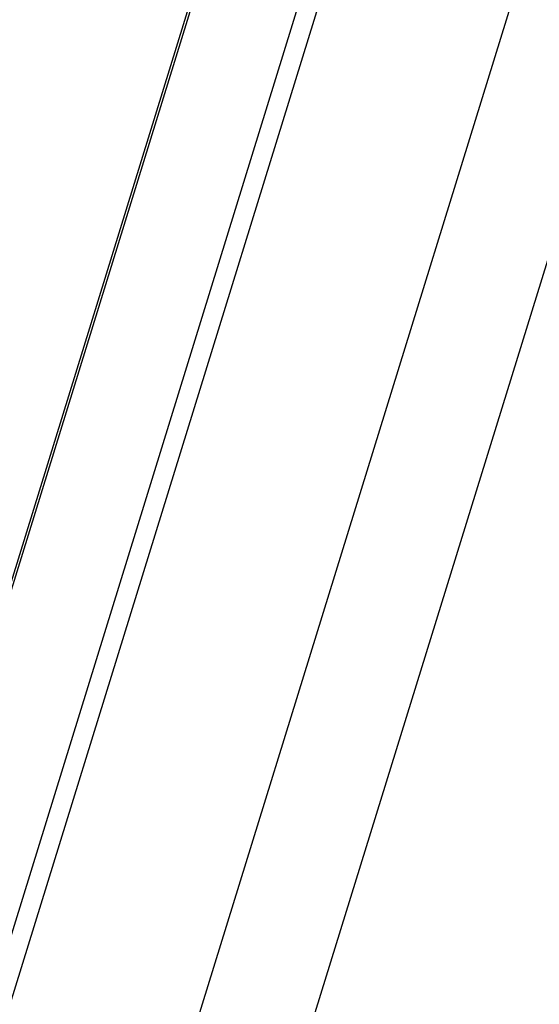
# Model space of a CAD drawing. Header units: inches. Extents: x 0 to 22, y 0 to 17.
# Tile 68 of 71: x 16.307 to 16.557, y 14.622 to 15.095. Entities that reach past the tile are written whole.
import ezdxf

# ---------------------------------------------------------------- set-up
doc = ezdxf.new("R2010")
doc.units = ezdxf.units.IN
doc.header["$LTSCALE"] = 1.21
doc.header["$MEASUREMENT"] = 0
doc.layers.get('0').update_dxf_attribs({"linetype": 'CONTINUOUS'})

msp = doc.modelspace()

# ---------------------------------------------------------------- linework, layer by layer
at = {"color": 9, "linetype": 'CONTINUOUS'}
for p, q in [((16.68229, 15.55292), (16.00141, 13.34958)), ((16.73023, 15.52825), (16.04935, 13.32491)), ((16.01675, 13.69749), (16.53841, 15.38559)), ((16.01743, 13.73173), (16.52769, 15.38293)), ((16.0314, 13.94226), (16.43602, 15.25162))]:
    msp.add_line(p, q, dxfattribs=at)
at = {"color": 7, "linetype": 'CONTINUOUS'}
msp.add_line((16.03005, 13.94187), (16.43287, 15.24538), dxfattribs=at)

doc.saveas('drawing.dxf')
